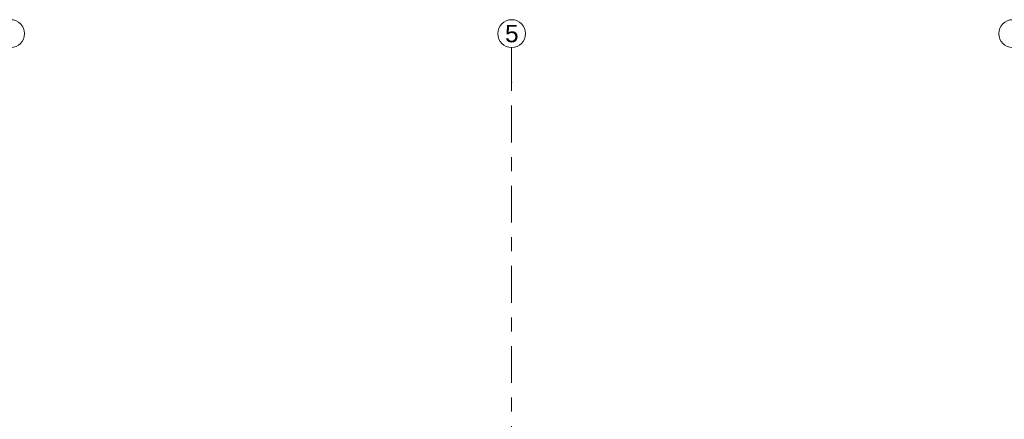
# Model space of a CAD drawing. Header units: metres. Extents: x -3.6 to 85.2, y -11 to 16.8.
# Tile 159 of 183: x 11.4 to 18.5, y 13.9 to 16.8. Entities that reach past the tile are written whole.
import ezdxf

# ---------------------------------------------------------------- set-up
doc = ezdxf.new("R2010")
doc.units = ezdxf.units.M
doc.header["$MEASUREMENT"] = 0
doc.linetypes.add('Strichlinie doppelt', pattern=[0.546806, 0.264583, -0.105833, 0.070556, -0.105833])
doc.layers.add('451 - Universal.Achsen Raster', color=7, linetype='Continuous')
doc.styles.add('ERSTELLTER_STIL_2', font='txt')

msp = doc.modelspace()

# ---------------------------------------------------------------- linework, layer by layer
at = {"layer": '451 - Universal.Achsen Raster', "color": 160, "linetype": 'Strichlinie doppelt', "lineweight": 9, "true_color": 0x3232ff}
for p, q in [((14.93, 16.355), (14.93, 16.605)), ((14.93, -10.585), (14.93, 16.355))]:
    msp.add_line(p, q, dxfattribs=at)
at = {"layer": '451 - Universal.Achsen Raster', "color": 160, "linetype": 'Continuous', "lineweight": 9, "true_color": 0x3232ff}
for centre in [(11.33, 16.705), (14.93, 16.705), (18.53, 16.705)]:
    msp.add_circle(centre, 0.1, dxfattribs=at)
at = {"layer": '451 - Universal.Achsen Raster', "color": 160, "linetype": 'Strichlinie doppelt', "lineweight": 9, "true_color": 0x3232ff}
msp.add_point((14.93, 16.355), dxfattribs=at)
msp.add_point((14.93, 16.355), dxfattribs=at)

# ---------------------------------------------------------------- texts
at = {"layer": '451 - Universal.Achsen Raster', "color": 160, "lineweight": 9, "true_color": 0x3232ff, "insert": (14.8826, 16.7675), "char_height": 0.125, "attachment_point": 1, "style": 'ERSTELLTER_STIL_2'}
msp.add_mtext('\\A1;{\\pql;\\pt0;\\fArial|b0|i0|c0|p38;5}', dxfattribs=at)

doc.saveas('drawing.dxf')
